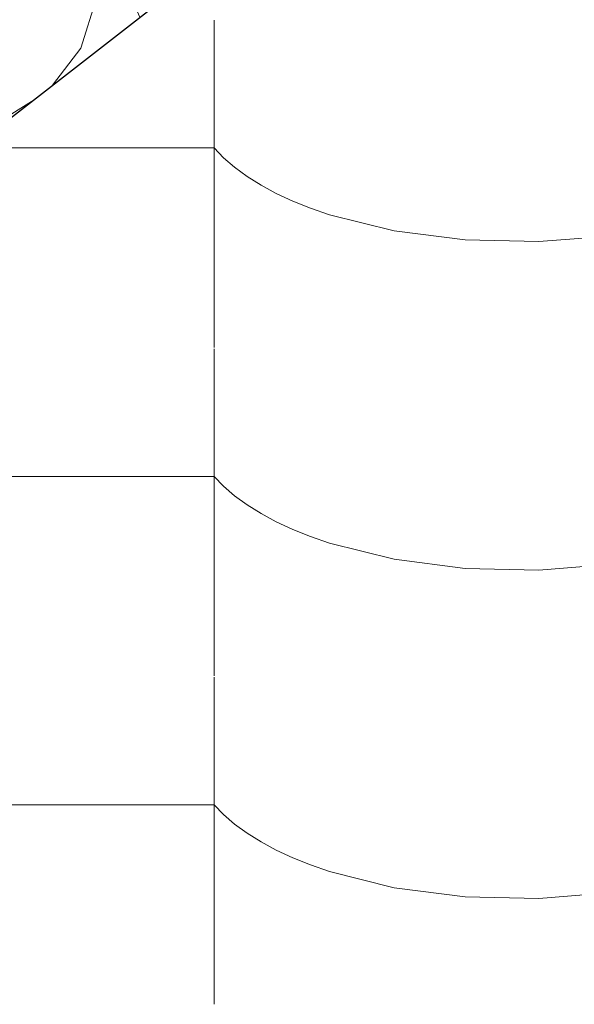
# Model space of a CAD drawing. Header units: millimetres. Extents: x -36478 to 31050, y -14815 to 11827.
# Tile 174 of 256: x -16721 to -16614, y 8788 to 8977. Entities that reach past the tile are written whole.
import ezdxf

# ---------------------------------------------------------------- set-up
doc = ezdxf.new("R2010")
doc.units = ezdxf.units.MM
doc.header["$MEASUREMENT"] = 0
doc.linetypes.add('Wipeout_Contour', pattern=[1000, 0, -1000])
doc.layers.add('Nové_Konstrukce - krov', color=7, linetype='Continuous')
doc.layers.add('Nové_Výplně - Povrchové', color=7, linetype='Continuous')

# ---------------------------------------------------------------- blocks, each defined once
blk = doc.blocks.new('*X13')
at = {"layer": 'Nové_Výplně - Povrchové', "color": 21, "linetype": 'Continuous', "lineweight": 20, "true_color": 0xffaaaa}
for p, q in [((-16683.69, 8976.77), (-16683.69, 8913.89)), ((-16707.71, 8952.23), (-16731.72, 8952.23)), ((-16683.69, 8952.23), (-16707.71, 8952.23)), ((-16683.69, 8952.23), (-16681.86, 8950.34)), ((-16681.86, 8950.34), (-16679.74, 8948.51)), ((-16679.74, 8948.51), (-16677.34, 8946.76)), ((-16677.34, 8946.76), (-16674.65, 8945.08)), ((-16674.65, 8945.08), (-16671.71, 8943.5)), ((-16671.71, 8943.5), (-16668.53, 8942.03)), ((-16668.53, 8942.03), (-16665.12, 8940.66)), ((-16665.12, 8940.66), (-16661.5, 8939.4)), ((-16661.5, 8939.4), (-16649.05, 8936.3)), ((-16649.05, 8936.3), (-16635.39, 8934.55)), ((-16635.39, 8934.55), (-16621.21, 8934.23)), ((-16621.21, 8934.23), (-16607.24, 8935.36)), ((-16683.69, 8913.66), (-16683.69, 8850.78)), ((-16707.71, 8889.13), (-16731.72, 8889.13)), ((-16683.69, 8889.13), (-16707.71, 8889.13)), ((-16683.69, 8889.13), (-16681.86, 8887.24)), ((-16681.86, 8887.24), (-16679.74, 8885.41)), ((-16679.74, 8885.41), (-16677.34, 8883.65)), ((-16677.34, 8883.65), (-16674.65, 8881.98)), ((-16674.65, 8881.98), (-16671.71, 8880.4)), ((-16671.71, 8880.4), (-16668.53, 8878.92)), ((-16668.53, 8878.92), (-16665.12, 8877.55)), ((-16665.12, 8877.55), (-16661.5, 8876.3)), ((-16661.5, 8876.3), (-16649.05, 8873.2)), ((-16649.05, 8873.2), (-16635.39, 8871.44)), ((-16621.21, 8871.12), (-16607.24, 8872.25)), ((-16635.39, 8871.44), (-16621.21, 8871.12)), ((-16683.69, 8850.56), (-16683.69, 8787.68)), ((-16707.71, 8826.03), (-16731.72, 8826.03)), ((-16683.69, 8826.03), (-16707.71, 8826.03)), ((-16683.69, 8826.03), (-16681.86, 8824.13)), ((-16681.86, 8824.13), (-16679.74, 8822.3)), ((-16679.74, 8822.3), (-16677.34, 8820.55)), ((-16677.34, 8820.55), (-16674.65, 8818.87)), ((-16674.65, 8818.87), (-16671.71, 8817.3)), ((-16671.71, 8817.3), (-16668.53, 8815.82)), ((-16668.53, 8815.82), (-16665.12, 8814.45)), ((-16665.12, 8814.45), (-16661.5, 8813.19)), ((-16661.5, 8813.19), (-16649.05, 8810.09)), ((-16649.05, 8810.09), (-16635.39, 8808.34)), ((-16635.39, 8808.34), (-16621.21, 8808.02)), ((-16621.21, 8808.02), (-16607.24, 8809.15))]:
    blk.add_line(p, q, dxfattribs=at)
blk = doc.blocks.new('výplň_6_1', base_point=(0, 0))
at = {"layer": 'Nové_Výplně - Povrchové', "color": 21, "linetype": 'Continuous', "lineweight": 20, "true_color": 0xffaaaa}
blk.add_blockref('*X13', (0, 0), dxfattribs=at)
blk = doc.blocks.new('*X3113')
at = {"layer": 'Nové_Výplně - Povrchové', "color": 21, "linetype": 'Continuous', "lineweight": 20, "true_color": 0xffaaaa}
for p, q in [((-16721.6, 9005.35), (-16721.6, 8981.94)), ((-16735.3, 8994.69), (-16721.6, 8994.69)), ((-16716.8, 8985.67), (-16721.6, 8994.69))]:
    blk.add_line(p, q, dxfattribs=at)
blk = doc.blocks.new('výplň_1556_1', base_point=(0, 0))
at = {"color": 254, "linetype": 'Wipeout_Contour', "lineweight": 0, "ltscale": 75891.536103}
blk.add_wipeout([(-16636.11, 9071.84), (-16763.36, 8972.86), (-16752.21, 8958.13), (-16624.96, 9057.11)], dxfattribs=at).dxf.layer = 'Nové_Výplně - Povrchové'
at = {"layer": 'Nové_Výplně - Povrchové', "color": 21, "linetype": 'Continuous', "lineweight": 20, "true_color": 0xffaaaa}
blk.add_blockref('*X3113', (0, 0), dxfattribs=at)
blk = doc.blocks.new('*X3115')
at = {"layer": 'Nové_Výplně - Povrchové', "color": 21, "linetype": 'Continuous', "lineweight": 20, "true_color": 0xffaaaa}
for p, q in [((-16674.21, 9018.8), (-16666.67, 9001.68)), ((-16684.59, 8994.69), (-16705.21, 8994.69)), ((-16675.66, 8994.69), (-16684.59, 8994.69)), ((-16705.9, 8982.16), (-16705.6, 8994.38)), ((-16705.49, 8994.47), (-16697.95, 8977.35)), ((-16709.32, 8971.44), (-16705.9, 8982.16)), ((-16714.77, 8964.27), (-16709.32, 8971.44)), ((-16724.64, 8957.52), (-16718.76, 8961.17)), ((-16735.76, 8955.02), (-16724.64, 8957.52)), ((-16750.9, 8956.41), (-16748.47, 8955.72)), ((-16748.47, 8955.72), (-16735.76, 8955.02))]:
    blk.add_line(p, q, dxfattribs=at)
blk = doc.blocks.new('výplň_1557_1', base_point=(0, 0))
at = {"color": 254, "linetype": 'Wipeout_Contour', "lineweight": 0, "ltscale": 94820.68904}
blk.add_wipeout([(-16624.96, 9057.11), (-16752.21, 8958.13), (-16750.6, 8956.01), (-16742.92, 8942.37), (-16615.96, 9041.12)], dxfattribs=at).dxf.layer = 'Nové_Výplně - Povrchové'
at = {"layer": 'Nové_Výplně - Povrchové', "color": 21, "linetype": 'Continuous', "lineweight": 20, "true_color": 0xffaaaa}
blk.add_blockref('*X3115', (0, 0), dxfattribs=at)
blk = doc.blocks.new('*X3123')
at = {"layer": 'Nové_Výplně - Povrchové', "color": 21, "linetype": 'Continuous', "lineweight": 20, "true_color": 0xffaaaa}
for p, q in [((-16721.6, 9028.46), (-16721.6, 9005.35)), ((-16765.02, 8994.69), (-16745.61, 8994.69)), ((-16745.61, 8994.69), (-16735.3, 8994.69)), ((-16769.63, 8991.1), (-16769.63, 8979.51)), ((-16772.2, 8989.11), (-16773.58, 8986.48)), ((-16773.58, 8986.48), (-16774.73, 8984.63))]:
    blk.add_line(p, q, dxfattribs=at)
blk = doc.blocks.new('výplň_1561_1', base_point=(0, 0))
at = {"color": 254, "linetype": 'Wipeout_Contour', "lineweight": 0, "ltscale": 94975.058365}
blk.add_wipeout([(-16649.08, 9084.86), (-16776.14, 8986.04), (-16764.45, 8974.3), (-16763.36, 8972.86), (-16636.11, 9071.84)], dxfattribs=at).dxf.layer = 'Nové_Výplně - Povrchové'
at = {"layer": 'Nové_Výplně - Povrchové', "color": 21, "linetype": 'Continuous', "lineweight": 20, "true_color": 0xffaaaa}
blk.add_blockref('*X3123', (0, 0), dxfattribs=at)

msp = doc.modelspace()

# ---------------------------------------------------------------- block references
at = {"layer": 'Nové_Výplně - Povrchové', "color": 21, "linetype": 'Continuous', "lineweight": 20, "true_color": 0xffaaaa}
msp.add_blockref('výplň_6_1', (0, 0), dxfattribs=at)

# ---------------------------------------------------------------- next in the draw order: block references
msp.add_blockref('výplň_1556_1', (0, 0), dxfattribs=at)

# ---------------------------------------------------------------- next in the draw order: block references
msp.add_blockref('výplň_1557_1', (0, 0), dxfattribs=at)

# ---------------------------------------------------------------- next in the draw order: block references
msp.add_blockref('výplň_1561_1', (0, 0), dxfattribs=at)

# ---------------------------------------------------------------- next in the draw order: linework, layer by layer
at = {"layer": 'Nové_Konstrukce - krov', "color": 1, "linetype": 'Continuous', "lineweight": 25}
msp.add_line((-16742.92, 8942.37), (-16615.96, 9041.12), dxfattribs=at)

doc.saveas('drawing.dxf')
